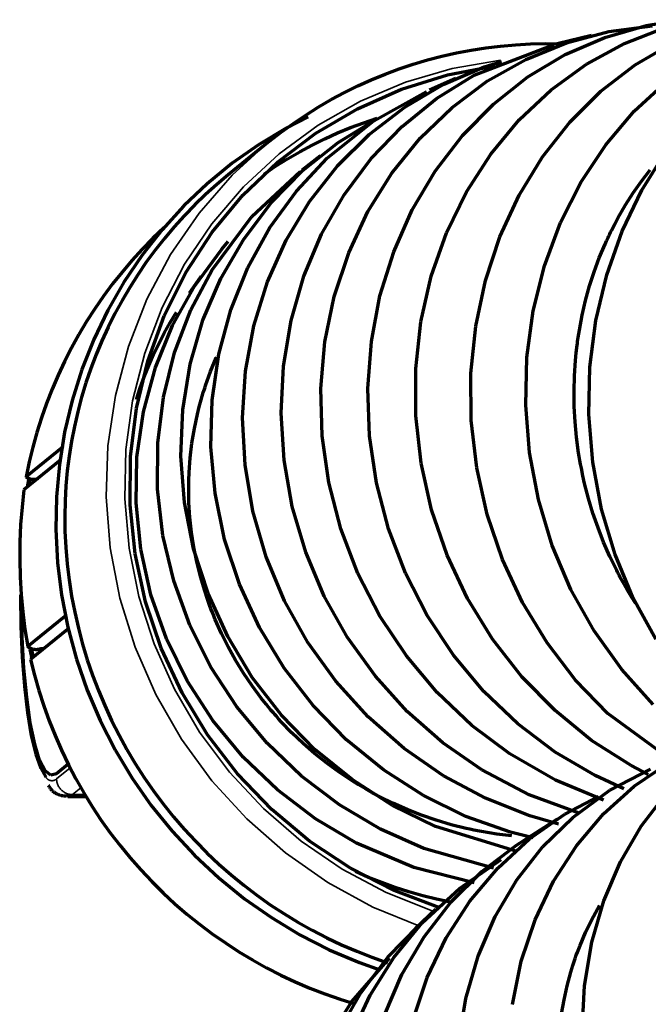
# Model space of a CAD drawing. Header units: millimetres. Extents: x 76 to 932, y 218 to 766.
# Tile 3 of 98: x 213 to 237, y 245 to 283. Entities that reach past the tile are written whole.
import ezdxf

# ---------------------------------------------------------------- set-up
doc = ezdxf.new("R2010")
doc.units = ezdxf.units.MM
doc.layers.add('Livello 1', color=18, linetype='Continuous', true_color=0x000000)

msp = doc.modelspace()

# ---------------------------------------------------------------- linework, layer by layer
at = {"layer": 'Livello 1', "color": 18, "lineweight": 70, "true_color": 0x000000}
for p, q in [((236.557, 282.302), (237.897, 282.519)), ((234.991, 281.849), (236.557, 282.302)), ((235.144, 282.067), (236.79, 282.285)), ((235.735, 281.617), (237.249, 282.205)), ((234.491, 281.921), (233.192, 281.603)), ((233.492, 281.195), (234.991, 281.849)), ((233.54, 281.643), (235.144, 282.067)), ((229.932, 281.367), (230.49, 281.454)), ((230.047, 280.414), (233.071, 281.574)), ((230.49, 281.454), (231.05, 281.522)), ((231.05, 281.522), (231.613, 281.571)), ((231.613, 281.571), (232.177, 281.6)), ((232.003, 281.016), (233.54, 281.643)), ((232.177, 281.6), (232.741, 281.611)), ((232.741, 281.611), (233.306, 281.603)), ((234.3, 280.833), (235.735, 281.617)), ((236.143, 280.806), (237.536, 281.62)), ((228.28, 280.993), (228.826, 281.136)), ((228.826, 281.136), (229.377, 281.261)), ((229.377, 281.261), (229.932, 281.367)), ((230.553, 280.197), (232.003, 281.016)), ((232.081, 280.348), (233.492, 281.195)), ((226.674, 280.455), (227.203, 280.652)), ((227.203, 280.652), (227.739, 280.832)), ((227.739, 280.832), (228.28, 280.993)), ((228.876, 280.061), (230.43, 280.728)), ((229.036, 280.424), (230.834, 280.765)), ((230.43, 280.728), (231.076, 280.939)), ((232.966, 279.863), (234.3, 280.833)), ((234.849, 279.809), (236.143, 280.806)), ((226.152, 280.24), (226.674, 280.455)), ((227.293, 279.882), (229.036, 280.424)), ((229.35, 280.289), (228.359, 279.846)), ((228.624, 279.532), (230.047, 280.414)), ((230.778, 279.32), (232.081, 280.348)), ((225.132, 279.756), (225.638, 280.007)), ((225.638, 280.007), (226.152, 280.24)), ((227.417, 279.205), (228.876, 280.061)), ((229.212, 279.195), (230.553, 280.197)), ((236.111, 279.054), (237.321, 280.167)), ((224.634, 279.489), (225.132, 279.756)), ((225.625, 279.144), (227.293, 279.882)), ((226.253, 278.691), (228.237, 279.792)), ((227.316, 278.473), (228.624, 279.532)), ((231.752, 278.722), (232.966, 279.863)), ((233.675, 278.64), (234.849, 279.809)), ((223.668, 278.905), (224.146, 279.205)), ((224.146, 279.205), (224.634, 279.489)), ((226.074, 278.172), (227.417, 279.205)), ((227.999, 278.027), (229.212, 279.195)), ((229.603, 278.125), (230.778, 279.32)), ((223.762, 278.842), (222.931, 278.413)), ((223.2, 278.589), (223.668, 278.905)), ((224.056, 278.221), (225.625, 279.144)), ((225.866, 278.616), (226.371, 278.787)), ((235.03, 277.781), (236.111, 279.054)), ((222.931, 278.413), (221.882, 277.782)), ((222.743, 278.257), (223.2, 278.589)), ((224.478, 277.273), (226.253, 278.691)), ((224.874, 278.225), (225.367, 278.429)), ((224.899, 277.865), (226.258, 278.703)), ((225.367, 278.429), (225.866, 278.616)), ((226.144, 277.252), (227.316, 278.473)), ((230.676, 277.426), (231.752, 278.722)), ((232.636, 277.319), (233.675, 278.64)), ((222.298, 277.91), (222.743, 278.257)), ((222.604, 277.123), (224.056, 278.221)), ((224.389, 278.005), (224.874, 278.225)), ((224.867, 276.975), (226.074, 278.172)), ((226.932, 276.707), (227.999, 278.027)), ((228.571, 276.782), (229.603, 278.125)), ((222.298, 277.91), (220.733, 276.644)), ((221.882, 277.782), (220.882, 277.077)), ((223.442, 277.515), (223.911, 277.768)), ((223.561, 276.798), (224.899, 277.865)), ((223.911, 277.768), (224.389, 278.005)), ((234.094, 276.368), (235.03, 277.781)), ((222.982, 277.247), (223.442, 277.515)), ((224.218, 277.356), (223.521, 276.812)), ((229.754, 275.992), (230.676, 277.426)), ((231.747, 275.864), (232.636, 277.319)), ((236.395, 276.056), (237.297, 277.493)), ((220.882, 277.077), (219.937, 276.301)), ((221.288, 275.865), (222.604, 277.123)), ((222.089, 276.665), (222.53, 276.963)), ((222.53, 276.963), (222.982, 277.247)), ((223.314, 276.025), (224.478, 277.273)), ((223.812, 275.631), (224.867, 276.975)), ((225.125, 275.886), (226.144, 277.252)), ((220.734, 276.645), (220.298, 276.278)), ((221.628, 275.057), (223.463, 276.767)), ((222.363, 275.572), (223.561, 276.798)), ((226.026, 275.254), (226.932, 276.707)), ((227.7, 275.308), (228.571, 276.782)), ((236.385, 276.405), (236.716, 276.834)), ((219.937, 276.301), (219.05, 275.459)), ((220.298, 276.278), (219.875, 275.896)), ((233.317, 274.832), (234.094, 276.368)), ((236.073, 275.96), (236.385, 276.405)), ((219.875, 275.896), (219.466, 275.5)), ((220.125, 274.463), (221.288, 275.865)), ((222.309, 274.637), (223.314, 276.025)), ((224.272, 274.395), (225.125, 275.886)), ((228.999, 274.44), (229.754, 275.992)), ((231.023, 274.293), (231.747, 275.864)), ((235.647, 274.501), (236.395, 276.056)), ((235.777, 275.498), (236.073, 275.96)), ((219.05, 275.459), (218.227, 274.554)), ((219.466, 275.5), (219.07, 275.09)), ((221.323, 274.206), (222.363, 275.572)), ((222.925, 274.16), (223.812, 275.631)), ((235.5, 275.019), (235.777, 275.498)), ((219.07, 275.09), (218.688, 274.667)), ((220.128, 273.043), (221.628, 275.057)), ((225.295, 273.689), (226.026, 275.254)), ((227, 273.724), (227.7, 275.308)), ((218.688, 274.667), (218.32, 274.232)), ((232.711, 273.195), (233.317, 274.832)), ((235.241, 274.523), (235.368, 274.773)), ((235.368, 274.773), (235.5, 275.019)), ((218.227, 274.554), (217.471, 273.59)), ((218.293, 274.635), (217.877, 274.235)), ((219.129, 272.934), (220.125, 274.463)), ((221.476, 273.13), (222.309, 274.637)), ((223.597, 272.798), (224.272, 274.395)), ((228.422, 272.793), (228.999, 274.44)), ((230.472, 272.631), (231.023, 274.293)), ((235.065, 272.85), (235.647, 274.501)), ((235.119, 274.27), (235.149, 274.333)), ((235.149, 274.333), (235.18, 274.397)), ((235.18, 274.397), (235.21, 274.46)), ((235.21, 274.46), (235.241, 274.523)), ((217.877, 274.235), (217.476, 273.821)), ((218.32, 274.232), (217.968, 273.784)), ((220.458, 272.716), (221.323, 274.206)), ((220.488, 273.827), (220.73, 274.11)), ((222.219, 272.581), (222.925, 274.16)), ((234.786, 273.494), (235.003, 274.013)), ((235.003, 274.013), (235.06, 274.142)), ((235.06, 274.142), (235.119, 274.27)), ((217.471, 273.59), (216.787, 272.574)), ((217.476, 273.821), (217.088, 273.394)), ((217.968, 273.784), (217.631, 273.324)), ((219.468, 272.437), (220.488, 273.827)), ((224.749, 272.032), (225.295, 273.689)), ((226.481, 272.053), (227, 273.724)), ((217.088, 273.394), (216.715, 272.954)), ((217.631, 273.324), (217.309, 272.854)), ((232.284, 271.481), (232.711, 273.195)), ((234.591, 272.965), (234.786, 273.494)), ((216.715, 272.954), (216.356, 272.502)), ((217.309, 272.854), (217.004, 272.372)), ((218.314, 271.299), (219.129, 272.934)), ((219.32, 271.519), (220.128, 273.043)), ((220.83, 271.522), (221.476, 273.13)), ((234.418, 272.426), (234.591, 272.965)), ((234.659, 271.124), (235.065, 272.85)), ((216.356, 272.502), (216.013, 272.038)), ((216.787, 272.574), (216.177, 271.51)), ((218.626, 270.931), (219.468, 272.437)), ((219.702, 272.79), (219.259, 272.158)), ((219.778, 271.126), (220.458, 272.716)), ((221.704, 270.917), (222.219, 272.581)), ((223.112, 271.12), (223.597, 272.798)), ((228.033, 271.072), (228.422, 272.793)), ((230.104, 270.899), (230.472, 272.631)), ((217.004, 272.372), (216.716, 271.881)), ((234.267, 271.879), (234.418, 272.426)), ((216.013, 272.038), (215.686, 271.563)), ((216.716, 271.881), (216.444, 271.38)), ((224.397, 270.307), (224.749, 272.032)), ((226.154, 270.317), (226.481, 272.053)), ((234.137, 271.322), (234.267, 271.879)), ((215.686, 271.563), (215.374, 271.078)), ((216.177, 271.51), (215.645, 270.403)), ((216.444, 271.38), (216.189, 270.87)), ((218.537, 271.04), (218.772, 271.43)), ((218.701, 269.903), (219.32, 271.519)), ((220.377, 269.838), (220.83, 271.522)), ((232.046, 269.712), (232.284, 271.481)), ((234.03, 270.755), (234.137, 271.322)), ((215.374, 271.078), (215.078, 270.582)), ((217.689, 269.577), (218.314, 271.299)), ((218.314, 270.643), (218.537, 271.04)), ((219.294, 269.457), (219.778, 271.126)), ((222.823, 269.382), (223.112, 271.12)), ((227.838, 269.302), (228.033, 271.072)), ((234.432, 269.349), (234.659, 271.124)), ((215.078, 270.582), (214.8, 270.077)), ((216.189, 270.87), (215.952, 270.352)), ((217.975, 269.331), (218.626, 270.931)), ((218.105, 270.239), (218.314, 270.643)), ((221.387, 269.192), (221.704, 270.917)), ((229.926, 269.123), (230.104, 270.899)), ((233.984, 270.468), (234.006, 270.612)), ((234.006, 270.612), (234.03, 270.755)), ((215.645, 270.403), (215.193, 269.259)), ((215.952, 270.352), (215.733, 269.826)), ((217.909, 269.828), (218.105, 270.239)), ((224.244, 268.539), (224.397, 270.307)), ((226.021, 268.541), (226.154, 270.317)), ((233.945, 270.179), (233.954, 270.252)), ((233.954, 270.252), (233.964, 270.324)), ((233.964, 270.324), (233.974, 270.396)), ((233.974, 270.396), (233.984, 270.468)), ((214.8, 270.077), (214.538, 269.563)), ((215.733, 269.826), (215.531, 269.293)), ((217.726, 269.411), (217.909, 269.828)), ((218.281, 268.216), (218.701, 269.903)), ((220.125, 268.101), (220.377, 269.838)), ((233.883, 269.6), (233.911, 269.89)), ((233.911, 269.89), (233.945, 270.179)), ((214.538, 269.563), (214.293, 269.041)), ((217.261, 267.79), (217.689, 269.577)), ((219.014, 267.732), (219.294, 269.457)), ((220.069, 269.182), (220.284, 269.699)), ((220.284, 269.699), (220.294, 269.723)), ((231.998, 267.913), (232.046, 269.712)), ((233.845, 269.02), (233.883, 269.6)), ((215.193, 269.259), (214.825, 268.084)), ((215.531, 269.293), (215.348, 268.753)), ((217.524, 267.658), (217.975, 269.331)), ((217.557, 268.988), (217.726, 269.411)), ((219.878, 268.653), (220.069, 269.182)), ((221.276, 267.428), (221.387, 269.192)), ((222.733, 267.611), (222.823, 269.382)), ((227.84, 267.508), (227.838, 269.302)), ((229.939, 267.325), (229.926, 269.123)), ((234.392, 267.549), (234.432, 269.349)), ((214.293, 269.041), (214.066, 268.511)), ((215.348, 268.753), (215.183, 268.208)), ((217.402, 268.56), (217.557, 268.988)), ((233.83, 268.439), (233.845, 269.02)), ((214.066, 268.511), (213.856, 267.973)), ((217.26, 268.128), (217.402, 268.56)), ((219.75, 268.249), (219.791, 268.385)), ((219.791, 268.385), (219.812, 268.452)), ((219.812, 268.452), (219.833, 268.519)), ((219.833, 268.519), (219.855, 268.586)), ((219.855, 268.586), (219.878, 268.653)), ((224.294, 266.753), (224.244, 268.539)), ((226.084, 266.75), (226.021, 268.541)), ((233.838, 267.857), (233.83, 268.439)), ((213.856, 267.973), (213.665, 267.429)), ((214.825, 268.084), (214.54, 266.883)), ((215.183, 268.208), (215.037, 267.657)), ((218.066, 266.482), (218.281, 268.216)), ((219.636, 267.843), (219.71, 268.114)), ((219.71, 268.114), (219.75, 268.249)), ((220.078, 266.336), (220.125, 268.101)), ((215.037, 267.657), (214.909, 267.102)), ((217.038, 265.962), (217.261, 267.79)), ((217.279, 265.937), (217.524, 267.658)), ((218.942, 265.976), (219.014, 267.732)), ((219.569, 267.571), (219.636, 267.843)), ((222.847, 265.829), (222.733, 267.611)), ((232.143, 266.11), (231.998, 267.913)), ((233.869, 267.274), (233.838, 267.857)), ((213.665, 267.429), (213.491, 266.879)), ((219.452, 267.022), (219.569, 267.571)), ((221.371, 265.653), (221.276, 267.428)), ((228.04, 265.714), (227.84, 267.508)), ((230.144, 265.533), (229.939, 267.325)), ((233.924, 266.69), (233.869, 267.274)), ((234.538, 265.749), (234.392, 267.549)), ((213.491, 266.879), (213.336, 266.323)), ((214.54, 266.883), (214.342, 265.664)), ((214.909, 267.102), (214.801, 266.542)), ((219.361, 266.47), (219.452, 267.022)), ((214.801, 266.542), (214.711, 265.98)), ((218.06, 264.727), (218.066, 266.482)), ((219.295, 265.914), (219.361, 266.47)), ((224.546, 264.972), (224.294, 266.753)), ((226.346, 264.97), (226.084, 266.75)), ((234.002, 266.106), (233.924, 266.69)), ((214.483, 266.332), (213.082, 265.198)), ((213.336, 266.323), (213.2, 265.763)), ((220.237, 264.568), (220.078, 266.336)), ((232.48, 264.328), (232.143, 266.11)), ((234.026, 265.959), (234.002, 266.106)), ((214.402, 265.837), (213, 264.703)), ((213.2, 265.763), (213.082, 265.198)), ((214.711, 265.98), (214.641, 265.414)), ((217.021, 264.115), (217.038, 265.962)), ((217.244, 264.191), (217.279, 265.937)), ((219.078, 264.214), (218.942, 265.976)), ((219.254, 265.353), (219.295, 265.914)), ((223.161, 264.063), (222.847, 265.829)), ((228.437, 263.947), (228.04, 265.714)), ((234.051, 265.813), (234.026, 265.959)), ((234.077, 265.667), (234.051, 265.813)), ((234.869, 263.973), (234.538, 265.749)), ((214.342, 265.664), (214.231, 264.431)), ((214.641, 265.414), (214.59, 264.847)), ((219.244, 265.071), (219.254, 265.353)), ((221.67, 263.889), (221.371, 265.653)), ((230.539, 263.771), (230.144, 265.533)), ((234.105, 265.521), (234.077, 265.667)), ((234.164, 265.231), (234.105, 265.521)), ((213.092, 265.189), (213.082, 265.198)), ((213.102, 265.18), (213.092, 265.189)), ((213.113, 265.171), (213.102, 265.18)), ((213.123, 265.163), (213.113, 265.171)), ((213.182, 265.15), (213.12, 264.8)), ((213.134, 265.155), (213.123, 265.163)), ((213.146, 265.148), (213.134, 265.155)), ((213.157, 265.141), (213.146, 265.148)), ((213.169, 265.134), (213.157, 265.141)), ((213.181, 265.128), (213.169, 265.134)), ((213.225, 265.147), (213.171, 264.842)), ((213.193, 265.122), (213.181, 265.128)), ((213.206, 265.117), (213.193, 265.122)), ((213.218, 265.111), (213.206, 265.117)), ((213.231, 265.107), (213.218, 265.111)), ((213.244, 265.103), (213.231, 265.107)), ((213.257, 265.099), (213.244, 265.103)), ((213.27, 265.096), (213.257, 265.099)), ((213.283, 265.093), (213.27, 265.096)), ((213.297, 265.091), (213.283, 265.093)), ((213.31, 265.089), (213.297, 265.091)), ((213.324, 265.087), (213.31, 265.089)), ((213.337, 265.086), (213.324, 265.087)), ((213.351, 265.086), (213.337, 265.086)), ((213.364, 265.086), (213.351, 265.086)), ((213.378, 265.086), (213.364, 265.086)), ((213.391, 265.087), (213.378, 265.086)), ((213.405, 265.088), (213.391, 265.087)), ((213.418, 265.09), (213.405, 265.088)), ((213.432, 265.092), (213.418, 265.09)), ((213.445, 265.095), (213.432, 265.092)), ((213.458, 265.098), (213.445, 265.095)), ((213.471, 265.102), (213.458, 265.098)), ((213.484, 265.106), (213.471, 265.102)), ((213.497, 265.11), (213.484, 265.106)), ((213.51, 265.115), (213.497, 265.11)), ((219.239, 264.788), (219.244, 265.071)), ((224.997, 263.223), (224.546, 264.972)), ((226.802, 263.224), (226.346, 264.97)), ((234.23, 264.944), (234.164, 265.231)), ((213, 264.703), (212.926, 264.044)), ((214.59, 264.847), (214.558, 264.278)), ((218.261, 262.974), (218.06, 264.727)), ((219.239, 264.646), (219.239, 264.788)), ((219.241, 264.504), (219.239, 264.646)), ((234.377, 264.374), (234.23, 264.944)), ((214.231, 264.431), (214.208, 263.191)), ((214.558, 264.278), (214.546, 263.708)), ((219.242, 264.432), (219.241, 264.504)), ((219.244, 264.361), (219.242, 264.432)), ((219.246, 264.289), (219.244, 264.361)), ((219.249, 264.218), (219.246, 264.289)), ((219.286, 263.65), (219.249, 264.218)), ((220.599, 262.82), (220.237, 264.568)), ((233.005, 262.591), (232.48, 264.328)), ((234.546, 263.812), (234.377, 264.374)), ((212.926, 264.044), (212.875, 263.383)), ((217.212, 262.273), (217.021, 264.115)), ((217.421, 262.446), (217.244, 264.191)), ((219.423, 262.47), (219.078, 264.214)), ((222.173, 262.162), (221.67, 263.889)), ((223.671, 262.338), (223.161, 264.063)), ((229.025, 262.23), (228.437, 263.947)), ((235.381, 262.247), (234.869, 263.973)), ((214.546, 263.708), (214.552, 263.138)), ((219.347, 263.085), (219.286, 263.65)), ((231.12, 262.062), (230.539, 263.771)), ((234.737, 263.258), (234.546, 263.812)), ((212.875, 263.383), (212.846, 262.721)), ((214.208, 263.191), (214.273, 261.95)), ((214.552, 263.138), (214.583, 262.518)), ((225.643, 261.53), (224.997, 263.223)), ((227.445, 261.537), (226.802, 263.224)), ((234.95, 262.711), (234.737, 263.258)), ((218.669, 261.249), (218.261, 262.974)), ((219.434, 262.525), (219.347, 263.085)), ((221.162, 261.119), (220.599, 262.82)), ((212.846, 262.721), (212.839, 262.058)), ((214.583, 262.518), (214.636, 261.899)), ((217.807, 260.726), (217.421, 262.446)), ((219.971, 260.769), (219.423, 262.47)), ((219.545, 261.969), (219.434, 262.525)), ((233.711, 260.924), (233.005, 262.591)), ((235.186, 262.172), (234.95, 262.711)), ((212.839, 262.058), (212.855, 261.395)), ((217.606, 260.458), (217.212, 262.273)), ((222.871, 260.496), (222.173, 262.162)), ((224.373, 260.676), (223.671, 262.338)), ((229.798, 260.587), (229.025, 262.23)), ((231.878, 260.431), (231.12, 262.062)), ((235.444, 261.641), (235.186, 262.172)), ((236.069, 260.594), (235.381, 262.247)), ((214.273, 261.95), (214.424, 260.715)), ((214.636, 261.899), (214.71, 261.283)), ((219.682, 261.416), (219.545, 261.969)), ((235.477, 261.575), (235.444, 261.641)), ((212.855, 261.395), (212.894, 260.734)), ((214.71, 261.283), (214.806, 260.67)), ((219.276, 259.575), (218.669, 261.249)), ((219.843, 260.869), (219.682, 261.416)), ((226.474, 259.916), (225.643, 261.53)), ((228.269, 259.932), (227.445, 261.537)), ((235.512, 261.51), (235.477, 261.575)), ((235.546, 261.444), (235.512, 261.51)), ((235.581, 261.379), (235.546, 261.444)), ((235.651, 261.249), (235.581, 261.379)), ((235.723, 261.12), (235.651, 261.249)), ((219.934, 260.597), (219.843, 260.869)), ((221.915, 259.486), (221.162, 261.119)), ((234.592, 259.35), (233.711, 260.924)), ((235.87, 260.866), (235.723, 261.12)), ((236.021, 260.615), (235.87, 260.866)), ((212.87, 260.722), (212.883, 259.523)), ((212.894, 260.734), (212.955, 260.073)), ((214.424, 260.715), (214.663, 259.492)), ((214.806, 260.67), (214.922, 260.06)), ((218.396, 259.055), (217.807, 260.726)), ((220.03, 260.326), (219.934, 260.597)), ((220.715, 259.135), (219.971, 260.769)), ((223.754, 258.915), (222.871, 260.496)), ((225.256, 259.101), (224.373, 260.676)), ((230.744, 259.043), (229.798, 260.587)), ((236.151, 260.41), (236.021, 260.615)), ((236.923, 259.037), (236.069, 260.594)), ((212.932, 259.111), (212.905, 260.348)), ((218.2, 258.695), (217.606, 260.458)), ((220.081, 260.191), (220.03, 260.326)), ((220.133, 260.056), (220.081, 260.191)), ((232.805, 258.901), (231.878, 260.431)), ((212.955, 260.073), (213.039, 259.416)), ((214.547, 259.896), (213.145, 258.761)), ((214.547, 259.896), (214.553, 259.898)), ((214.922, 260.06), (215.06, 259.454)), ((220.16, 259.988), (220.133, 260.056)), ((220.187, 259.921), (220.16, 259.988)), ((220.214, 259.854), (220.187, 259.921)), ((220.242, 259.787), (220.214, 259.854)), ((220.478, 259.26), (220.242, 259.787)), ((227.48, 258.405), (226.474, 259.916)), ((229.262, 258.432), (228.269, 259.932)), ((212.883, 259.523), (212.933, 258.356)), ((213.039, 259.416), (213.145, 258.761)), ((214.653, 259.401), (213.251, 258.266)), ((214.663, 259.492), (214.987, 258.287)), ((215.06, 259.454), (215.219, 258.854)), ((220.076, 257.976), (219.276, 259.575)), ((222.85, 257.945), (221.915, 259.486)), ((212.999, 257.925), (212.932, 259.111)), ((219.182, 257.458), (218.396, 259.055)), ((220.735, 258.745), (220.478, 259.26)), ((221.647, 257.592), (220.715, 259.135)), ((226.308, 257.636), (225.256, 259.101)), ((231.852, 257.617), (230.744, 259.043)), ((235.633, 257.891), (234.592, 259.35)), ((213.157, 258.751), (213.145, 258.761)), ((213.17, 258.741), (213.157, 258.751)), ((213.183, 258.731), (213.17, 258.741)), ((213.196, 258.722), (213.183, 258.731)), ((213.209, 258.713), (213.196, 258.722)), ((213.223, 258.705), (213.209, 258.713)), ((213.222, 258.653), (213.296, 258.302)), ((213.237, 258.697), (213.223, 258.705)), ((213.252, 258.69), (213.237, 258.697)), ((213.266, 258.683), (213.252, 258.69)), ((213.281, 258.676), (213.266, 258.683)), ((213.296, 258.67), (213.281, 258.676)), ((213.283, 258.649), (213.348, 258.344)), ((213.311, 258.665), (213.296, 258.67)), ((213.327, 258.66), (213.311, 258.665)), ((213.342, 258.656), (213.327, 258.66)), ((213.358, 258.652), (213.342, 258.656)), ((213.374, 258.649), (213.358, 258.652)), ((213.39, 258.646), (213.374, 258.649)), ((213.406, 258.644), (213.39, 258.646)), ((213.422, 258.643), (213.406, 258.644)), ((213.438, 258.642), (213.422, 258.643)), ((213.454, 258.641), (213.438, 258.642)), ((213.47, 258.641), (213.454, 258.641)), ((213.486, 258.642), (213.47, 258.641)), ((213.502, 258.643), (213.486, 258.642)), ((213.518, 258.645), (213.502, 258.643)), ((213.534, 258.647), (213.518, 258.645)), ((213.55, 258.65), (213.534, 258.647)), ((213.566, 258.653), (213.55, 258.65)), ((213.581, 258.657), (213.566, 258.653)), ((213.597, 258.661), (213.581, 258.657)), ((213.612, 258.666), (213.597, 258.661)), ((213.627, 258.672), (213.612, 258.666)), ((213.642, 258.678), (213.627, 258.672)), ((213.76, 258.678), (213.642, 258.678)), ((215.219, 258.854), (215.399, 258.26)), ((218.986, 257.005), (218.2, 258.695)), ((221.015, 258.242), (220.735, 258.745)), ((224.814, 257.442), (223.754, 258.915)), ((233.888, 257.492), (232.805, 258.901)), ((212.933, 258.356), (213.017, 257.256)), ((213.251, 258.266), (213.397, 257.678)), ((214.987, 258.287), (215.395, 257.106)), ((215.399, 258.26), (215.599, 257.672)), ((228.648, 257.018), (227.48, 258.405)), ((230.41, 257.057), (229.262, 258.432)), ((213.103, 256.831), (212.999, 257.925)), ((221.058, 256.475), (220.076, 257.976)), ((221.316, 257.751), (221.015, 258.242)), ((223.955, 256.52), (222.85, 257.945)), ((236.822, 256.568), (235.633, 257.891)), ((213.397, 257.678), (213.563, 257.094)), ((215.599, 257.672), (215.819, 257.092)), ((221.639, 257.273), (221.316, 257.751)), ((222.752, 256.161), (221.647, 257.592)), ((227.516, 256.301), (226.308, 257.636)), ((233.108, 256.332), (231.852, 257.617)), ((213.017, 257.256), (213.133, 256.256)), ((220.154, 255.957), (219.182, 257.458)), ((221.984, 256.807), (221.639, 257.273)), ((226.033, 256.097), (224.814, 257.442)), ((235.112, 256.224), (233.888, 257.492)), ((213.24, 255.867), (213.103, 256.831)), ((213.563, 257.094), (213.748, 256.517)), ((215.395, 257.106), (215.884, 255.955)), ((215.819, 257.092), (216.06, 256.52)), ((219.953, 255.41), (218.986, 257.005)), ((222.165, 256.578), (221.984, 256.807)), ((229.961, 255.774), (228.648, 257.018)), ((231.701, 255.828), (230.41, 257.057)), ((213.748, 256.517), (213.954, 255.947)), ((216.06, 256.52), (216.32, 255.956)), ((222.207, 255.093), (221.058, 256.475)), ((222.352, 256.353), (222.165, 256.578)), ((225.213, 255.228), (223.955, 256.52)), ((213.133, 256.256), (213.277, 255.388)), ((222.399, 256.297), (222.352, 256.353)), ((222.447, 256.242), (222.399, 256.297)), ((222.495, 256.186), (222.447, 256.242)), ((222.544, 256.131), (222.495, 256.186)), ((222.641, 256.022), (222.544, 256.131)), ((222.74, 255.913), (222.641, 256.022)), ((224.015, 254.863), (222.752, 256.161)), ((227.396, 254.899), (226.033, 256.097)), ((228.862, 255.114), (227.516, 256.301)), ((234.494, 255.203), (233.108, 256.332)), ((237.749, 254.279), (235.112, 256.224)), ((213.406, 255.065), (213.24, 255.867)), ((213.954, 255.947), (214.178, 255.383)), ((215.884, 255.955), (216.453, 254.84)), ((216.32, 255.956), (216.6, 255.402)), ((221.298, 254.572), (220.154, 255.957)), ((223.146, 255.493), (222.74, 255.913)), ((231.403, 254.69), (229.961, 255.774)), ((233.114, 254.76), (231.701, 255.828)), ((213.277, 255.388), (213.445, 254.677)), ((214.178, 255.383), (214.422, 254.828)), ((216.6, 255.402), (216.898, 254.857)), ((221.09, 253.93), (219.953, 255.41)), ((223.568, 255.091), (223.146, 255.493)), ((213.594, 254.454), (213.406, 255.065)), ((223.509, 253.848), (222.207, 255.093)), ((224.007, 254.709), (223.568, 255.091)), ((226.609, 254.087), (225.213, 255.228)), ((228.886, 253.865), (227.396, 254.899)), ((230.331, 254.091), (228.862, 255.114)), ((235.992, 254.248), (234.494, 255.203)), ((213.445, 254.677), (213.633, 254.145)), ((214.422, 254.828), (214.685, 254.282)), ((216.453, 254.84), (217.099, 253.767)), ((216.898, 254.857), (217.216, 254.324)), ((222.599, 253.325), (221.298, 254.572)), ((224.462, 254.345), (224.007, 254.709)), ((225.421, 253.715), (224.015, 254.863)), ((233.123, 253.699), (231.403, 254.69)), ((234.633, 253.869), (233.114, 254.76)), ((213.799, 254.055), (213.594, 254.454)), ((213.633, 254.145), (213.833, 253.807)), ((214.676, 254.3), (214.23, 253.939)), ((214.685, 254.282), (214.966, 253.744)), ((217.216, 254.324), (217.552, 253.802)), ((224.934, 254), (224.462, 254.345)), ((236.635, 253.91), (235.992, 254.248)), ((236.11, 253.463), (237.397, 254.337)), ((214.013, 253.881), (213.799, 254.055)), ((214.23, 253.939), (214.013, 253.881)), ((217.552, 253.802), (217.906, 253.292)), ((222.383, 252.585), (221.09, 253.93)), ((224.946, 252.759), (223.509, 253.848)), ((225.421, 253.674), (224.934, 254)), ((228.124, 253.115), (226.609, 254.087)), ((230.481, 253.01), (228.886, 253.865)), ((232.127, 253.146), (230.331, 254.091)), ((235.711, 253.372), (234.633, 253.869)), ((235.185, 253.313), (236.721, 254.116)), ((213.918, 253.511), (213.929, 253.49)), ((213.929, 253.49), (213.94, 253.468)), ((213.94, 253.468), (213.952, 253.447)), ((213.952, 253.447), (213.964, 253.427)), ((213.964, 253.427), (213.977, 253.407)), ((213.977, 253.407), (213.991, 253.387)), ((214.966, 253.744), (215.265, 253.217)), ((217.099, 253.767), (217.818, 252.741)), ((226.949, 252.735), (225.421, 253.715)), ((225.672, 253.518), (225.421, 253.674)), ((225.926, 253.367), (225.672, 253.518)), ((234.948, 252.939), (233.123, 253.699)), ((234.945, 252.416), (236.11, 253.463)), ((213.991, 253.387), (214.006, 253.368)), ((214.006, 253.368), (214.021, 253.35)), ((214.021, 253.35), (214.037, 253.332)), ((214.037, 253.332), (214.054, 253.314)), ((214.054, 253.314), (214.071, 253.297)), ((214.071, 253.297), (214.088, 253.281)), ((214.088, 253.281), (214.106, 253.265)), ((214.106, 253.265), (214.125, 253.25)), ((214.125, 253.25), (214.144, 253.236)), ((214.144, 253.236), (214.164, 253.222)), ((214.164, 253.222), (214.184, 253.209)), ((214.184, 253.209), (214.205, 253.197)), ((214.205, 253.197), (214.226, 253.185)), ((214.226, 253.185), (214.248, 253.175)), ((214.248, 253.175), (214.269, 253.164)), ((214.269, 253.164), (214.291, 253.155)), ((214.291, 253.155), (214.314, 253.147)), ((214.314, 253.147), (214.337, 253.139)), ((214.337, 253.139), (214.36, 253.132)), ((214.36, 253.132), (214.383, 253.126)), ((214.383, 253.126), (214.406, 253.12)), ((214.406, 253.12), (214.43, 253.116)), ((214.43, 253.116), (214.454, 253.112)), ((214.454, 253.112), (214.477, 253.109)), ((214.477, 253.109), (214.501, 253.107)), ((214.501, 253.107), (214.525, 253.105)), ((214.525, 253.105), (214.549, 253.105)), ((214.549, 253.105), (214.573, 253.105)), ((214.573, 253.105), (214.597, 253.107)), ((214.597, 253.107), (214.621, 253.109)), ((214.621, 253.109), (214.645, 253.112)), ((214.645, 253.112), (214.669, 253.115)), ((214.659, 253.074), (215.352, 253.074)), ((215.265, 253.217), (215.582, 252.7)), ((217.906, 253.292), (218.277, 252.794)), ((224.039, 252.232), (222.599, 253.325)), ((225.991, 253.33), (225.926, 253.367)), ((226.055, 253.293), (225.991, 253.33)), ((226.119, 253.257), (226.055, 253.293)), ((226.184, 253.221), (226.119, 253.257)), ((226.314, 253.151), (226.184, 253.221)), ((226.445, 253.082), (226.314, 253.151)), ((226.972, 252.82), (226.445, 253.082)), ((229.736, 252.325), (228.124, 253.115)), ((234.023, 252.45), (232.127, 253.146)), ((233.481, 252.405), (234.75, 253.081)), ((233.784, 252.287), (235.185, 253.313)), ((236.371, 251.954), (237.308, 253.166)), ((215.582, 252.7), (215.917, 252.194)), ((217.818, 252.741), (218.606, 251.766)), ((218.277, 252.794), (218.665, 252.31)), ((226.497, 251.84), (224.946, 252.759)), ((228.579, 251.936), (226.949, 252.735)), ((227.508, 252.583), (226.972, 252.82)), ((232.159, 252.345), (230.481, 253.01)), ((218.665, 252.31), (219.07, 251.839)), ((223.814, 251.39), (222.383, 252.585)), ((228.053, 252.368), (227.508, 252.583)), ((228.607, 252.177), (228.053, 252.368)), ((231.425, 251.726), (229.736, 252.325)), ((232.144, 251.466), (233.481, 252.405)), ((233.245, 252.03), (232.159, 252.345)), ((232.652, 251.18), (233.784, 252.287)), ((233.921, 251.212), (234.945, 252.416)), ((215.917, 252.194), (216.269, 251.7)), ((225.597, 251.31), (224.039, 252.232)), ((231.62, 251.005), (228.579, 251.936)), ((229.171, 252.009), (228.607, 252.177)), ((229.743, 251.865), (229.171, 252.009)), ((233.185, 252.219), (231.924, 251.414)), ((235.583, 250.602), (236.371, 251.954)), ((216.269, 251.7), (216.637, 251.219)), ((218.606, 251.766), (219.46, 250.849)), ((219.07, 251.839), (219.491, 251.383)), ((228.144, 251.106), (226.497, 251.84)), ((229.888, 251.833), (229.743, 251.865)), ((230.033, 251.802), (229.888, 251.833)), ((230.105, 251.787), (230.033, 251.802)), ((230.178, 251.773), (230.105, 251.787)), ((230.251, 251.758), (230.178, 251.773)), ((230.324, 251.745), (230.251, 251.758)), ((230.616, 251.694), (230.324, 251.745)), ((230.909, 251.65), (230.616, 251.694)), ((231.471, 251.583), (230.909, 251.65)), ((232.285, 251.504), (231.425, 251.726)), ((216.637, 251.219), (217.022, 250.75)), ((219.491, 251.383), (219.928, 250.942)), ((225.366, 250.361), (223.814, 251.39)), ((227.765, 250.388), (225.597, 251.31)), ((230.34, 250.235), (231.65, 251.237)), ((230.938, 250.362), (232.144, 251.466)), ((231.65, 251.237), (231.959, 251.436)), ((231.666, 249.92), (232.652, 251.18)), ((233.052, 249.868), (233.921, 251.212)), ((219.46, 250.849), (220.376, 249.994)), ((219.928, 250.942), (220.38, 250.516)), ((230.781, 250.365), (228.144, 251.106)), ((217.022, 250.75), (217.422, 250.295)), ((220.38, 250.516), (220.846, 250.106)), ((229.486, 249.592), (231.064, 250.69)), ((234.956, 249.127), (235.583, 250.602)), ((217.422, 250.295), (217.838, 249.853)), ((220.846, 250.106), (221.327, 249.713)), ((227.019, 249.511), (225.366, 250.361)), ((226.046, 250.013), (225.55, 250.233)), ((230.047, 249.799), (227.765, 250.388)), ((229.168, 249.072), (230.34, 250.235)), ((229.88, 249.107), (230.938, 250.362)), ((217.838, 249.853), (218.269, 249.426)), ((220.376, 249.994), (221.348, 249.204)), ((221.327, 249.713), (221.82, 249.336)), ((226.55, 249.811), (226.046, 250.013)), ((227.061, 249.627), (226.55, 249.811)), ((230.843, 248.527), (231.666, 249.92)), ((232.351, 248.402), (233.052, 249.868)), ((218.269, 249.426), (218.714, 249.014)), ((221.82, 249.336), (222.327, 248.977)), ((228.751, 248.851), (227.019, 249.511)), ((227.577, 249.46), (227.061, 249.627)), ((228.099, 249.311), (227.577, 249.46)), ((228.082, 248.284), (229.486, 249.592)), ((228.626, 249.18), (228.099, 249.311)), ((218.714, 249.014), (219.172, 248.618)), ((221.348, 249.204), (222.371, 248.485)), ((222.327, 248.977), (222.845, 248.636)), ((228.152, 247.763), (229.168, 249.072)), ((229.157, 249.067), (228.626, 249.18)), ((228.987, 247.718), (229.88, 249.107)), ((234.489, 248.395), (234.793, 248.95)), ((234.502, 247.552), (234.956, 249.127)), ((219.172, 248.618), (219.644, 248.237)), ((222.845, 248.636), (223.376, 248.313)), ((228.588, 248.799), (227.826, 248.075)), ((219.644, 248.237), (220.129, 247.873)), ((222.371, 248.485), (223.442, 247.84)), ((223.376, 248.313), (223.917, 248.009)), ((227.01, 246.977), (228.082, 248.284)), ((230.194, 247.02), (230.843, 248.527)), ((231.829, 246.835), (232.351, 248.402)), ((234.262, 247.922), (234.489, 248.395)), ((220.129, 247.873), (220.626, 247.525)), ((223.442, 247.84), (224.553, 247.271)), ((223.917, 248.009), (224.468, 247.723)), ((226.796, 247.004), (227.924, 248.166)), ((234.055, 247.433), (234.262, 247.922)), ((220.626, 247.525), (221.134, 247.195)), ((224.468, 247.723), (225.029, 247.457)), ((225.029, 247.457), (225.599, 247.211)), ((227.308, 246.328), (228.152, 247.763)), ((228.27, 246.217), (228.987, 247.718)), ((234.03, 247.371), (234.055, 247.433)), ((234.227, 245.898), (234.502, 247.552)), ((221.134, 247.195), (221.654, 246.882)), ((224.553, 247.271), (225.7, 246.783)), ((225.599, 247.211), (226.177, 246.984)), ((233.869, 246.931), (233.913, 247.057)), ((233.913, 247.057), (233.959, 247.183)), ((233.959, 247.183), (233.982, 247.246)), ((233.982, 247.246), (234.006, 247.309)), ((234.006, 247.309), (234.03, 247.371)), ((221.654, 246.882), (222.184, 246.587)), ((225.417, 245.309), (226.841, 246.951)), ((225.7, 246.783), (226.481, 246.503)), ((225.769, 245.645), (226.796, 247.004)), ((226.107, 245.543), (227.01, 246.977)), ((226.177, 246.984), (226.762, 246.778)), ((229.727, 245.42), (230.194, 247.02)), ((231.493, 245.188), (231.829, 246.835)), ((233.785, 246.676), (233.869, 246.931)), ((222.184, 246.587), (222.723, 246.311)), ((222.723, 246.311), (223.272, 246.053)), ((226.646, 244.787), (227.308, 246.328)), ((233.568, 245.9), (233.707, 246.42)), ((233.707, 246.42), (233.785, 246.676)), ((223.272, 246.053), (223.829, 245.814)), ((227.741, 244.622), (228.27, 246.217)), ((223.829, 245.814), (224.395, 245.594)), ((224.395, 245.594), (224.967, 245.393)), ((224.917, 244.166), (225.769, 245.645)), ((233.452, 245.373), (233.568, 245.9)), ((234.133, 244.189), (234.227, 245.898)), ((224.26, 243.47), (225.417, 245.309)), ((224.967, 245.393), (225.546, 245.213)), ((225.388, 244.003), (226.107, 245.543)), ((229.451, 243.75), (229.727, 245.42)), ((233.359, 244.838), (233.452, 245.373))]:
    msp.add_line(p, q, dxfattribs=at)
at = {"layer": 'Livello 1', "color": 18, "lineweight": 35, "true_color": 0x000000}
for p, q in [((229.218, 280.674), (227.446, 280.151)), ((231.043, 280.991), (229.218, 280.674)), ((227.446, 280.151), (225.748, 279.43)), ((225.748, 279.43), (224.146, 278.519)), ((224.146, 278.519), (222.66, 277.431)), ((220.887, 276.627), (222.298, 277.91)), ((222.66, 277.431), (221.31, 276.179)), ((219.632, 275.189), (220.887, 276.627)), ((221.31, 276.179), (220.112, 274.778)), ((218.55, 273.614), (219.632, 275.189)), ((220.112, 274.778), (219.081, 273.248)), ((217.654, 271.923), (218.55, 273.614)), ((219.081, 273.248), (218.231, 271.606)), ((216.955, 270.136), (217.654, 271.923)), ((218.231, 271.606), (217.572, 269.874)), ((216.462, 268.277), (216.955, 270.136)), ((217.572, 269.874), (217.113, 268.074)), ((216.181, 266.369), (216.462, 268.277)), ((217.113, 268.074), (216.86, 266.228)), ((216.117, 264.436), (216.181, 266.369)), ((216.86, 266.228), (216.815, 264.36)), ((216.269, 262.503), (216.117, 264.436)), ((216.815, 264.36), (216.979, 262.494)), ((216.635, 260.593), (216.269, 262.503)), ((216.979, 262.494), (217.351, 260.653)), ((217.212, 258.732), (216.635, 260.593)), ((217.351, 260.653), (217.925, 258.861)), ((214.559, 259.896), (214.547, 259.896)), ((217.992, 256.943), (217.212, 258.732)), ((217.925, 258.861), (218.694, 257.14)), ((218.694, 257.14), (219.649, 255.513)), ((218.965, 255.248), (217.992, 256.943)), ((219.649, 255.513), (220.778, 253.999)), ((220.118, 253.669), (218.965, 255.248)), ((214.235, 253.741), (214.749, 254.157)), ((213.833, 253.807), (213.837, 253.8)), ((213.837, 253.8), (213.842, 253.792)), ((213.842, 253.792), (213.848, 253.784)), ((213.848, 253.784), (213.853, 253.777)), ((213.853, 253.777), (213.859, 253.77)), ((213.859, 253.77), (213.865, 253.763)), ((220.778, 253.999), (222.064, 252.617)), ((213.865, 253.763), (213.871, 253.756)), ((213.871, 253.756), (213.877, 253.75)), ((213.877, 253.75), (213.884, 253.743)), ((213.884, 253.743), (213.891, 253.737)), ((213.891, 253.737), (213.898, 253.732)), ((213.898, 253.732), (213.905, 253.726)), ((213.905, 253.726), (213.913, 253.721)), ((213.913, 253.721), (213.92, 253.716)), ((213.92, 253.716), (213.928, 253.711)), ((213.928, 253.711), (213.936, 253.707)), ((213.936, 253.707), (213.944, 253.702)), ((213.944, 253.702), (213.952, 253.698)), ((213.952, 253.698), (213.961, 253.695)), ((213.961, 253.695), (213.969, 253.691)), ((213.969, 253.691), (213.978, 253.688)), ((213.978, 253.688), (213.987, 253.686)), ((213.987, 253.686), (213.995, 253.683)), ((213.995, 253.683), (214.004, 253.681)), ((214.004, 253.681), (214.013, 253.679)), ((214.013, 253.679), (214.022, 253.678)), ((214.022, 253.678), (214.031, 253.677)), ((214.031, 253.677), (214.04, 253.676)), ((214.04, 253.676), (214.05, 253.675)), ((214.05, 253.675), (214.059, 253.675)), ((214.059, 253.675), (214.068, 253.675)), ((214.068, 253.675), (214.077, 253.676)), ((214.077, 253.676), (214.086, 253.676)), ((214.086, 253.676), (214.095, 253.677)), ((214.095, 253.677), (214.104, 253.679)), ((214.104, 253.679), (214.113, 253.68)), ((214.113, 253.68), (214.122, 253.682)), ((214.122, 253.682), (214.131, 253.685)), ((214.131, 253.685), (214.14, 253.687)), ((214.14, 253.687), (214.148, 253.69)), ((214.148, 253.69), (214.157, 253.693)), ((214.157, 253.693), (214.165, 253.697)), ((214.165, 253.697), (214.174, 253.701)), ((214.174, 253.701), (214.182, 253.705)), ((214.182, 253.705), (214.19, 253.709)), ((214.19, 253.709), (214.198, 253.714)), ((214.198, 253.714), (214.206, 253.719)), ((214.206, 253.719), (214.213, 253.724)), ((214.213, 253.724), (214.22, 253.729)), ((214.22, 253.729), (214.228, 253.735)), ((214.228, 253.735), (214.235, 253.741)), ((214.235, 253.741), (214.235, 253.72)), ((214.235, 253.72), (214.237, 253.699)), ((214.237, 253.699), (214.239, 253.678)), ((214.239, 253.678), (214.242, 253.658)), ((214.242, 253.658), (214.246, 253.637)), ((214.246, 253.637), (214.25, 253.617)), ((214.25, 253.617), (214.256, 253.597)), ((214.256, 253.597), (214.261, 253.577)), ((214.261, 253.577), (214.268, 253.557)), ((214.268, 253.557), (214.275, 253.537)), ((214.275, 253.537), (214.283, 253.518)), ((214.283, 253.518), (214.291, 253.499)), ((214.291, 253.499), (214.3, 253.48)), ((214.3, 253.48), (214.31, 253.462)), ((214.31, 253.462), (214.321, 253.444)), ((214.321, 253.444), (214.332, 253.426)), ((214.332, 253.426), (214.343, 253.409)), ((214.343, 253.409), (214.355, 253.392)), ((215.157, 253.403), (214.84, 253.147)), ((221.438, 252.227), (220.118, 253.669)), ((214.355, 253.392), (214.368, 253.375)), ((214.368, 253.375), (214.381, 253.359)), ((214.381, 253.359), (214.395, 253.344)), ((214.395, 253.344), (214.41, 253.329)), ((214.41, 253.329), (214.424, 253.314)), ((214.424, 253.314), (214.44, 253.3)), ((214.44, 253.3), (214.456, 253.286)), ((214.456, 253.286), (214.472, 253.273)), ((214.472, 253.273), (214.489, 253.261)), ((214.489, 253.261), (214.506, 253.249)), ((214.506, 253.249), (214.523, 253.238)), ((214.523, 253.238), (214.541, 253.227)), ((214.541, 253.227), (214.56, 253.217)), ((214.56, 253.217), (214.578, 253.208)), ((214.578, 253.208), (214.597, 253.199)), ((214.597, 253.199), (214.616, 253.191)), ((214.616, 253.191), (214.636, 253.183)), ((214.636, 253.183), (214.655, 253.177)), ((214.655, 253.177), (214.675, 253.17)), ((214.84, 253.147), (214.661, 253.074)), ((214.675, 253.17), (214.696, 253.165)), ((214.696, 253.165), (214.716, 253.16)), ((214.716, 253.16), (214.736, 253.156)), ((214.736, 253.156), (214.757, 253.153)), ((214.757, 253.153), (214.778, 253.15)), ((214.778, 253.15), (214.798, 253.148)), ((214.798, 253.148), (214.819, 253.147)), ((214.819, 253.147), (214.84, 253.147)), ((215.308, 253.147), (214.84, 253.147)), ((222.064, 252.617), (223.495, 251.387)), ((222.906, 250.938), (221.438, 252.227)), ((223.495, 251.387), (225.049, 250.322)), ((224.506, 249.82), (222.906, 250.938)), ((225.049, 250.322), (226.709, 249.436)), ((226.216, 248.886), (224.506, 249.82)), ((226.709, 249.436), (228.452, 248.742)), ((228.014, 248.15), (226.216, 248.886))]:
    msp.add_line(p, q, dxfattribs=at)

doc.saveas('drawing.dxf')
